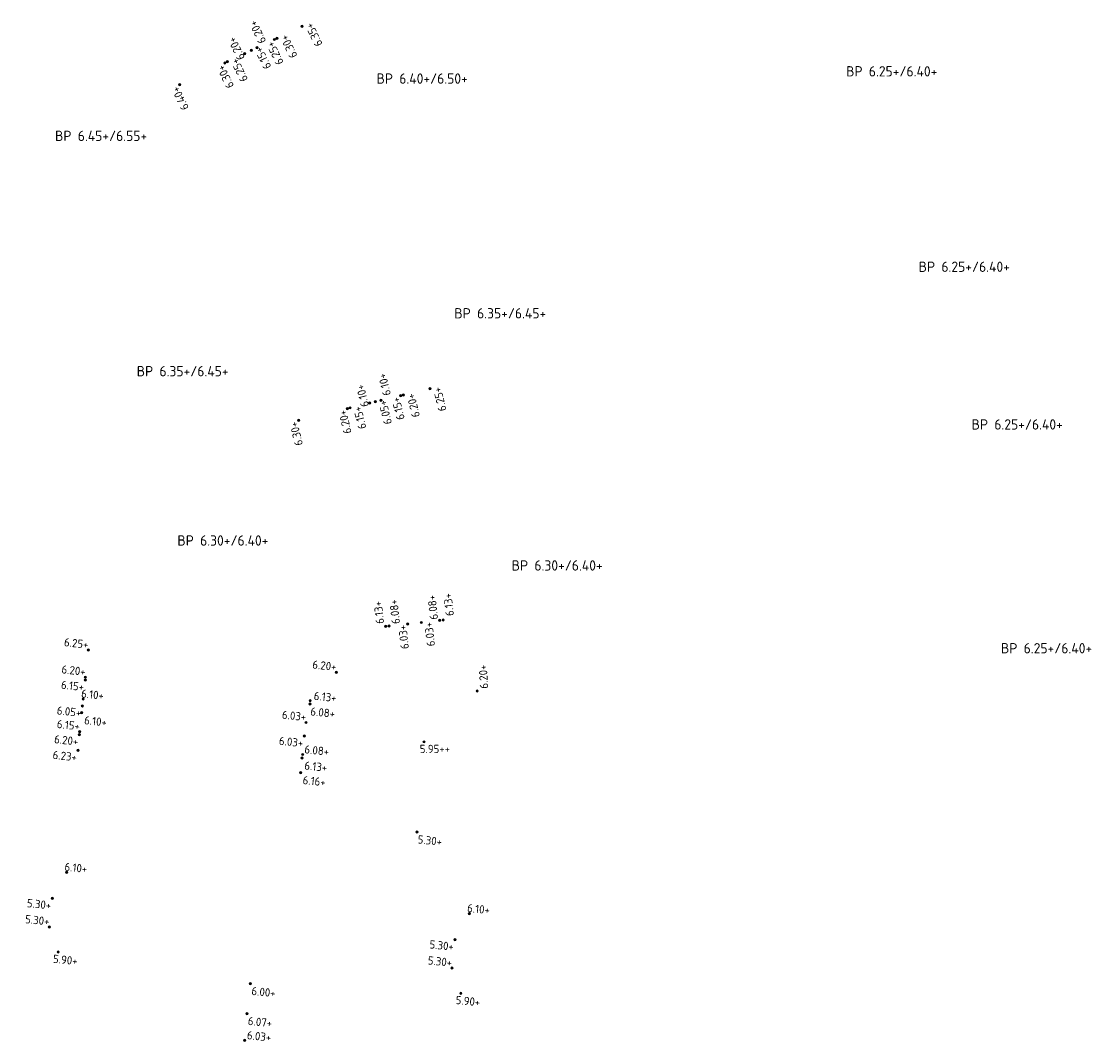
# Model space of a CAD drawing. Extents: x 168267 to 168723, y 448732 to 449595.
# Tile 10 of 32: x 168629 to 168723, y 448732 to 448821. Entities that reach past the tile are written whole.
import ezdxf
from ezdxf.enums import TextEntityAlignment as Align

# ---------------------------------------------------------------- set-up
doc = ezdxf.new("R2010")
doc.units = 0
doc.header["$MEASUREMENT"] = 0
doc.layers.add('B-PV-OG-SP_PEIL_0500_WEGPEIL-S', color=7, linetype='Continuous', lineweight=0, true_color=0xc80000)
for name, color, linetype, lineweight in [('N-PV-OG-SP_PEIL_0200_BOUWPEIL-T', 30, 'Continuous', 0), ('N-PV-OG-SP_PEIL_0500_KAVELPEIL-S', 140, 'Continuous', 0), ('N-PV-OG-SP_PEIL_0500_WEGPEIL-S', 210, 'Continuous', 0), ('N-PV-OG-SP_PEIL_0500_WEGPEIL_GOOT-S', 190, 'Continuous', 0), ('N-PV-OG-SP_PEIL_BOUWPEIL-S', 30, 'Continuous', 0)]:
    doc.layers.add(name, color=color, linetype=linetype, lineweight=lineweight)
doc.styles.add('NLCS-ISO', font='NLCS-ISO.ttf')

# ---------------------------------------------------------------- blocks, each defined once
blk = doc.blocks.new('*U5')
h = blk.add_hatch(color=256)
h.dxf.hatch_style = 1
edge = h.paths.add_edge_path()
edge.add_arc((0, 0), 0.25, 0, 360)
blk.add_circle((0, 0), 0.25)
at = {"ltscale": 0.1, "style": 'NLCS-ISO'}
blk.add_attdef('NAP', text='', height=1.8, dxfattribs=at).set_placement((4.412337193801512, -2.986305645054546), align=Align.BOTTOM_RIGHT)
blk = doc.blocks.new('*U7')
h = blk.add_hatch(color=256)
h.dxf.hatch_style = 1
edge = h.paths.add_edge_path()
edge.add_arc((0, 0), 0.25, 0, 360)
blk.add_circle((0, 0), 0.25)
at = {"ltscale": 0.1, "style": 'NLCS-ISO'}
blk.add_attdef('NAP', text='', height=1.8, dxfattribs=at).set_placement((-0.09233719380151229, -2.986305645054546), align=Align.BOTTOM_RIGHT)
blk = doc.blocks.new('SOG-PEIL_HD-SO')
h = blk.add_hatch(color=256)
h.dxf.hatch_style = 1
edge = h.paths.add_edge_path()
edge.add_arc((0, 0), 0.25, 0, 360)
blk.add_circle((0, 0), 0.25)
at = {"ltscale": 0.1, "style": 'NLCS-ISO'}
blk.add_attdef('NAP', text='', height=1.8, dxfattribs=at).set_placement((-0.0923371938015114, -0.2536943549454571), align=Align.BOTTOM_RIGHT)
blk = doc.blocks.new('*U3')
h = blk.add_hatch(color=256)
h.dxf.hatch_style = 1
edge = h.paths.add_edge_path()
edge.add_arc((0, 0), 0.25, 0, 360)
blk.add_circle((0, 0), 0.25)
at = {"ltscale": 0.1, "style": 'NLCS-ISO'}
blk.add_attdef('NAP', text='', height=1.8, dxfattribs=at).set_placement((-0.09233719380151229, -2.986305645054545), align=Align.BOTTOM_RIGHT)
blk = doc.blocks.new('*U4')
h = blk.add_hatch(color=256)
h.dxf.hatch_style = 1
edge = h.paths.add_edge_path()
edge.add_arc((0, 0), 0.25, 0, 360)
blk.add_circle((0, 0), 0.25)
at = {"ltscale": 0.1, "style": 'NLCS-ISO'}
blk.add_attdef('NAP', text='', height=1.8, dxfattribs=at).set_placement((4.412337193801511, -0.2536943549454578), align=Align.BOTTOM_RIGHT)
blk = doc.blocks.new('*U17')
h = blk.add_hatch(color=256)
h.dxf.hatch_style = 1
edge = h.paths.add_edge_path()
edge.add_arc((0, 0), 0.25, 0, 360)
blk.add_circle((0, 0), 0.25)
at = {"ltscale": 0.1, "style": 'NLCS-ISO'}
blk.add_attdef('NAP', text='', height=1.8, dxfattribs=at).set_placement((4.41233719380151, -2.986305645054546), align=Align.BOTTOM_RIGHT)
blk = doc.blocks.new('*U15')
h = blk.add_hatch(color=256)
h.dxf.hatch_style = 1
edge = h.paths.add_edge_path()
edge.add_arc((0, 0), 0.25, 0, 360)
blk.add_circle((0, 0), 0.25)
at = {"ltscale": 0.1, "style": 'NLCS-ISO'}
blk.add_attdef('NAP', text='', height=1.8, dxfattribs=at).set_placement((4.412337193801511, -0.253694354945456), align=Align.BOTTOM_RIGHT)
blk = doc.blocks.new('SOG-PEIL_BOUWPEIL-SO')
at = {"layer": 'Defpoints'}
blk.add_point((0, 0), dxfattribs=at)
at = {"layer": 'N-PV-OG-SP_PEIL_0200_BOUWPEIL-T', "style": 'NLCS-ISO'}
for tag, p in [('BOUWPEIL-DEF', (-4.400687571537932e-16, 0)), ('BOUWPEIL-SP', (-7.267471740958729e-17, 0))]:
    blk.add_attdef(tag, text='', height=0.9, dxfattribs=at).set_placement(p, align=Align.MIDDLE)
blk = doc.blocks.new('*U26')
h = blk.add_hatch(color=256)
h.dxf.hatch_style = 1
edge = h.paths.add_edge_path()
edge.add_arc((0, 0), 0.25, 0, 360)
blk.add_circle((0, 0), 0.25)
at = {"ltscale": 0.1, "style": 'NLCS-ISO'}
blk.add_attdef('NAP', text='', height=1.8, dxfattribs=at).set_placement((-0.09233719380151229, -2.986305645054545), align=Align.BOTTOM_RIGHT)
blk = doc.blocks.new('*U25')
h = blk.add_hatch(color=256)
h.dxf.hatch_style = 1
edge = h.paths.add_edge_path()
edge.add_arc((0, 0), 0.25, 0, 360)
blk.add_circle((0, 0), 0.25)
at = {"ltscale": 0.1, "style": 'NLCS-ISO'}
blk.add_attdef('NAP', text='', height=1.8, dxfattribs=at).set_placement((-0.0923371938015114, -0.2536943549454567), align=Align.BOTTOM_RIGHT)
blk = doc.blocks.new('*U18')
h = blk.add_hatch(color=256)
h.dxf.hatch_style = 1
edge = h.paths.add_edge_path()
edge.add_arc((0, 0), 0.25, 0, 360)
blk.add_circle((0, 0), 0.25)
at = {"ltscale": 0.1, "style": 'NLCS-ISO'}
blk.add_attdef('NAP', text='', height=1.8, dxfattribs=at).set_placement((-0.0923371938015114, -0.2536943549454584), align=Align.BOTTOM_RIGHT)
blk = doc.blocks.new('*U34')
h = blk.add_hatch(color=256)
h.dxf.hatch_style = 1
edge = h.paths.add_edge_path()
edge.add_arc((0, 0), 0.25, 0, 360)
blk.add_circle((0, 0), 0.25)
at = {"ltscale": 0.1, "style": 'NLCS-ISO'}
blk.add_attdef('NAP', text='', height=1.8, dxfattribs=at).set_placement((4.412337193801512, -2.986305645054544), align=Align.BOTTOM_RIGHT)
blk = doc.blocks.new('*U14')
h = blk.add_hatch(color=256)
h.dxf.hatch_style = 1
edge = h.paths.add_edge_path()
edge.add_arc((0, 0), 0.25, 0, 360)
blk.add_circle((0, 0), 0.25)
at = {"ltscale": 0.1, "style": 'NLCS-ISO'}
blk.add_attdef('NAP', text='', height=1.8, dxfattribs=at).set_placement((-0.09233719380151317, -0.2536943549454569), align=Align.BOTTOM_RIGHT)

msp = doc.modelspace()

# ---------------------------------------------------------------- block references
at = {"layer": 'B-PV-OG-SP_PEIL_0500_WEGPEIL-S'}
ref = msp.add_blockref('*U17', (168649.0140951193, 448737.2506629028, 6.004845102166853), dxfattribs=dict(at, xscale=0.4000000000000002, yscale=0.4000000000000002, zscale=0.4000000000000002, rotation=354.2057805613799))
ref.add_attrib('NAP', '6.00+', dxfattribs={"layer": '0', "ltscale": 0.1, "height": 0.7200000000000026, "rotation": 354.205780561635, "style": 'NLCS-ISO'}).set_placement((168651.1508436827, 448735.8331811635, 6.004845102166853), align=Align.BOTTOM_RIGHT)
ref = msp.add_blockref('*U17', (168648.7093904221, 448734.6301508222, 6.004845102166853), dxfattribs=dict(at, xscale=0.4000000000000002, yscale=0.4000000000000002, zscale=0.4000000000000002, rotation=354.2057805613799))
ref.add_attrib('NAP', '6.07+', dxfattribs={"layer": '0', "ltscale": 0.1, "height": 0.7200000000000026, "rotation": 354.205780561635, "style": 'NLCS-ISO'}).set_placement((168650.8461389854, 448733.2126690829, 6.004845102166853), align=Align.BOTTOM_RIGHT)
ref = msp.add_blockref('*U15', (168648.5224344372, 448732.2989331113), dxfattribs=dict(at, xscale=0.4000000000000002, yscale=0.4000000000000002, zscale=0.4000000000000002, rotation=354.2057805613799))
ref.add_attrib('NAP', '6.03+', dxfattribs={"layer": '0', "ltscale": 0.1, "height": 0.7200000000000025, "rotation": 354.205780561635, "style": 'NLCS-ISO'}).set_placement((168650.7695323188, 448731.9689114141), align=Align.BOTTOM_RIGHT)
at = {"layer": 'N-PV-OG-SP_PEIL_0500_KAVELPEIL-S'}
for name, p, xscale, yscale, zscale, rotation, values in [('*U3', (168653.521103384, 448820.8432160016), 0.3999999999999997, 0.3999999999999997, 0.3999999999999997, 115.4308891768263, {'NAP': '6.35+'}), ('SOG-PEIL_HD-SO', (168642.8241920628, 448815.7525695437), 0.3999999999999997, 0.3999999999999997, 0.3999999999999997, 115.4308891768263, {'NAP': '6.40+'}), ('*U3', (168664.6888009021, 448789.201023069), 0.4000000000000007, 0.4000000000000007, 0.4000000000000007, 103.5348407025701, {'NAP': '6.25+'}), ('SOG-PEIL_HD-SO', (168653.2162815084, 448786.4403435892), 0.4000000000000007, 0.4000000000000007, 0.4000000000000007, 103.5348407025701, {'NAP': '6.30+'}), ('SOG-PEIL_HD-SO', (168634.8546951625, 448766.374720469), 0.4, 0.4, 0.4, 353.9924008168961, {'NAP': '6.25+'}), ('*U18', (168656.514219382, 448764.4272934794), 0.4, 0.4, 0.4, 353.9617783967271, {'NAP': '6.20+'})]:
    msp.add_blockref(name, p, dxfattribs=dict(at, xscale=xscale, yscale=yscale, zscale=zscale, rotation=rotation)).add_auto_attribs(values)
ref = msp.add_blockref('*U34', (168668.8163596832, 448762.800655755), dxfattribs=dict(at, xscale=0.3999999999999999, yscale=0.3999999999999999, zscale=0.3999999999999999, rotation=93.39474093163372))
ref.add_attrib('NAP', '6.20+', dxfattribs={"layer": '0', "ltscale": 0.1, "height": 0.7200000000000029, "rotation": 93.39474092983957, "style": 'NLCS-ISO'}).set_placement((168669.8744314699, 448765.1363425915), align=Align.BOTTOM_RIGHT)
at = {"layer": 'N-PV-OG-SP_PEIL_0500_WEGPEIL-S'}
ref = msp.add_blockref('*U5', (168649.5974710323, 448818.9732359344), dxfattribs=dict(at, xscale=0.3999999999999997, yscale=0.3999999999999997, zscale=0.3999999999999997, rotation=115.4308891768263))
ref.add_attrib('NAP', '6.20+', dxfattribs={"layer": '0', "ltscale": 0.1, "height": 0.7200000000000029, "rotation": 115.4308891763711, "style": 'NLCS-ISO'}).set_placement((168649.7019180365, 448821.5352741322), align=Align.BOTTOM_RIGHT)
for name, p, xscale, yscale, zscale, rotation, values in [('*U4', (168648.5137463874, 448818.4579293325), 0.3999999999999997, 0.3999999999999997, 0.3999999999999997, 115.4308891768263, {'NAP': '6.20+'}), ('SOG-PEIL_HD-SO', (168651.1056544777, 448819.6903709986), 0.3999999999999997, 0.3999999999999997, 0.3999999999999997, 115.4308891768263, {'NAP': '6.25+'}), ('*U3', (168651.3314304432, 448819.7977265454), 0.3999999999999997, 0.3999999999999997, 0.3999999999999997, 115.4308891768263, {'NAP': '6.30+'}), ('SOG-PEIL_HD-SO', (168646.7797868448, 448817.6334386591), 0.3999999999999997, 0.3999999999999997, 0.3999999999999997, 115.4308891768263, {'NAP': '6.30+'}), ('*U3', (168647.0044892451, 448817.7430237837), 0.3999999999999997, 0.3999999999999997, 0.3999999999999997, 115.4308891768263, {'NAP': '6.25+'}), ('*U4', (168659.4385391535, 448787.9381786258), 0.4000000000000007, 0.4000000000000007, 0.4000000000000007, 103.5348407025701, {'NAP': '6.10+'}), ('SOG-PEIL_HD-SO', (168662.1316100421, 448788.5864603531), 0.4000000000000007, 0.4000000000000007, 0.4000000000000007, 103.5348407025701, {'NAP': '6.15+'}), ('*U3', (168662.3746669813, 448788.6449695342), 0.4000000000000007, 0.4000000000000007, 0.4000000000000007, 103.5348407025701, {'NAP': '6.20+'}), ('SOG-PEIL_HD-SO', (168657.474638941, 448787.4654244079), 0.4000000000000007, 0.4000000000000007, 0.4000000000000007, 103.5348407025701, {'NAP': '6.20+'}), ('*U3', (168657.7171049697, 448787.5263365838), 0.4000000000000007, 0.4000000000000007, 0.4000000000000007, 103.5348407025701, {'NAP': '6.15+'}), ('*U25', (168662.7455487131, 448768.6552062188), 0.399999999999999, 0.399999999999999, 0.399999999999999, 96.0961027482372, {'NAP': '6.03+'}), ('*U26', (168663.9390067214, 448768.779468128), 0.399999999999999, 0.399999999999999, 0.399999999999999, 96.0961027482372, {'NAP': '6.03+'}), ('SOG-PEIL_HD-SO', (168634.6056037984, 448764.0077914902), 0.4, 0.4, 0.4, 353.9924008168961, {'NAP': '6.20+'}), ('*U3', (168634.5819009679, 448763.7589175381), 0.4, 0.4, 0.4, 353.9924008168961, {'NAP': '6.15+'}), ('*U4', (168634.4046561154, 448762.0983359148), 0.4, 0.4, 0.4, 353.9924008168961, {'NAP': '6.10+'}), ('*U25', (168653.8726528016, 448760.0495588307), 0.4000000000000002, 0.4000000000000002, 0.4000000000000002, 354.2057805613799, {'NAP': '6.03+'}), ('SOG-PEIL_HD-SO', (168634.1042812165, 448759.2440978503), 0.4, 0.4, 0.4, 353.9924008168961, {'NAP': '6.15+'}), ('*U3', (168634.0781161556, 448758.9954708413), 0.4, 0.4, 0.4, 353.9924008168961, {'NAP': '6.20+'}), ('*U26', (168653.7217161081, 448758.8588163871), 0.4000000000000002, 0.4000000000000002, 0.4000000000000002, 354.2057805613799, {'NAP': '6.03+'}), ('*U3', (168633.9578226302, 448757.6205095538), 0.4, 0.4, 0.4, 353.9924008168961, {'NAP': '6.23+'}), ('*U15', (168632.9535829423, 448746.9668410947), 0.4000000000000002, 0.4000000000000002, 0.4000000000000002, 354.2057805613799, {'NAP': '6.10+'}), ('*U3', (168631.7078903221, 448744.6846820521), 0.4000000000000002, 0.4000000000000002, 0.4000000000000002, 354.2057805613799, {'NAP': '5.30+'}), ('*U15', (168668.1218812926, 448743.3663446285), 0.4000000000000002, 0.4000000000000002, 0.4000000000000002, 354.2057805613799, {'NAP': '6.10+'}), ('*U14', (168631.4462397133, 448742.1984119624), 0.4000000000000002, 0.4000000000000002, 0.4000000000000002, 354.2057805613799, {'NAP': '5.30+'}), ('*U3', (168666.8761886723, 448741.0841855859), 0.4000000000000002, 0.4000000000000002, 0.4000000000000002, 354.2057805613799, {'NAP': '5.30+'}), ('*U17', (168632.2209612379, 448740.0052848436), 0.4000000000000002, 0.4000000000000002, 0.4000000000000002, 354.2057805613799, {'NAP': '5.90+'}), ('*U14', (168666.6145380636, 448738.5979154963), 0.4000000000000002, 0.4000000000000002, 0.4000000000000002, 354.2057805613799, {'NAP': '5.30+'}), ('*U17', (168667.3892595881, 448736.4047883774), 0.4000000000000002, 0.4000000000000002, 0.4000000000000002, 354.2057805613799, {'NAP': '5.90+'})]:
    msp.add_blockref(name, p, dxfattribs=dict(at, xscale=xscale, yscale=yscale, zscale=zscale, rotation=rotation)).add_auto_attribs(values)
ref = msp.add_blockref('*U5', (168660.4107669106, 448788.1722153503), dxfattribs=dict(at, xscale=0.4000000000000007, yscale=0.4000000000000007, zscale=0.4000000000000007, rotation=103.5348407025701))
ref.add_attrib('NAP', '6.10+', dxfattribs={"layer": '0', "ltscale": 0.1, "height": 0.720000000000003, "rotation": 103.5348407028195, "style": 'NLCS-ISO'}).set_placement((168661.041100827, 448790.6576988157), align=Align.BOTTOM_RIGHT)
ref = msp.add_blockref('*U15', (168660.8368562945, 448768.4383000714), dxfattribs=dict(at, xscale=0.399999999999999, yscale=0.399999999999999, zscale=0.399999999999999, rotation=96.0961027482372))
ref.add_attrib('NAP', '6.13+', dxfattribs={"layer": '0', "ltscale": 0.1, "height": 0.7200000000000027, "rotation": 96.09610274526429, "style": 'NLCS-ISO'}).set_placement((168660.6968073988, 448770.7051810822), align=Align.BOTTOM_RIGHT)
ref = msp.add_blockref('*U17', (168661.1215069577, 448768.4706481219), dxfattribs=dict(at, xscale=0.399999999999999, yscale=0.399999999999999, zscale=0.399999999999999, rotation=96.0961027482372))
ref.add_attrib('NAP', '6.08+', dxfattribs={"layer": '0', "ltscale": 0.1, "height": 0.7200000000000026, "rotation": 96.09610274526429, "style": 'NLCS-ISO'}).set_placement((168662.0683215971, 448770.8536065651), align=Align.BOTTOM_RIGHT)
ref = msp.add_blockref('*U15', (168665.5339350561, 448768.9720818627), dxfattribs=dict(at, xscale=0.399999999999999, yscale=0.399999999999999, zscale=0.399999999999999, rotation=96.0961027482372))
ref.add_attrib('NAP', '6.08+', dxfattribs={"layer": '0', "ltscale": 0.1, "height": 0.7200000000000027, "rotation": 96.09610274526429, "style": 'NLCS-ISO'}).set_placement((168665.3938861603, 448771.2389628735), align=Align.BOTTOM_RIGHT)
ref = msp.add_blockref('*U5', (168665.8468676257, 448769.0076439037), dxfattribs=dict(at, xscale=0.399999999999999, yscale=0.399999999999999, zscale=0.399999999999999, rotation=96.0961027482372))
ref.add_attrib('NAP', '6.13+', dxfattribs={"layer": '0', "ltscale": 0.1, "height": 0.7200000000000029, "rotation": 96.09610274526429, "style": 'NLCS-ISO'}).set_placement((168666.7936822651, 448771.3906023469), align=Align.BOTTOM_RIGHT)
ref = msp.add_blockref('*U15', (168654.2312823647, 448761.9424200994), dxfattribs=dict(at, xscale=0.4000000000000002, yscale=0.4000000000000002, zscale=0.4000000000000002, rotation=354.2057805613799))
ref.add_attrib('NAP', '6.13+', dxfattribs={"layer": '0', "ltscale": 0.1, "height": 0.7200000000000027, "rotation": 354.205780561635, "style": 'NLCS-ISO'}).set_placement((168656.4783802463, 448761.612398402), align=Align.BOTTOM_RIGHT)
ref = msp.add_blockref('*U17', (168654.2074050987, 448761.6569168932), dxfattribs=dict(at, xscale=0.4000000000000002, yscale=0.4000000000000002, zscale=0.4000000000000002, rotation=354.2057805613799))
ref.add_attrib('NAP', '6.08+', dxfattribs={"layer": '0', "ltscale": 0.1, "height": 0.7200000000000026, "rotation": 354.205780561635, "style": 'NLCS-ISO'}).set_placement((168656.344153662, 448760.239435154), align=Align.BOTTOM_RIGHT)
ref = msp.add_blockref('*U5', (168634.2790638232, 448760.9049262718), dxfattribs=dict(at, xscale=0.4, yscale=0.4, zscale=0.4, rotation=353.9924008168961))
ref.add_attrib('NAP', '6.10+', dxfattribs={"layer": '0', "ltscale": 0.1, "height": 0.720000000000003, "rotation": 353.9924008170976, "style": 'NLCS-ISO'}).set_placement((168636.4105186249, 448759.4794967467), align=Align.BOTTOM_RIGHT)
ref = msp.add_blockref('*U15', (168653.5786377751, 448757.2557538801), dxfattribs=dict(at, xscale=0.4000000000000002, yscale=0.4000000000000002, zscale=0.4000000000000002, rotation=354.2057805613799))
ref.add_attrib('NAP', '6.08+', dxfattribs={"layer": '0', "ltscale": 0.1, "height": 0.7200000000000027, "rotation": 354.205780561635, "style": 'NLCS-ISO'}).set_placement((168655.8257356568, 448756.9257321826), align=Align.BOTTOM_RIGHT)
ref = msp.add_blockref('*U5', (168653.5233707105, 448756.9457670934), dxfattribs=dict(at, xscale=0.4000000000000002, yscale=0.4000000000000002, zscale=0.4000000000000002, rotation=354.2057805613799))
ref.add_attrib('NAP', '6.13+', dxfattribs={"layer": '0', "ltscale": 0.1, "height": 0.7200000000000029, "rotation": 354.2057805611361, "style": 'NLCS-ISO'}).set_placement((168655.6601192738, 448755.5282853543), align=Align.BOTTOM_RIGHT)
ref = msp.add_blockref('*U5', (168653.3894055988, 448755.6727968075), dxfattribs=dict(at, xscale=0.4000000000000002, yscale=0.4000000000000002, zscale=0.4000000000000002, rotation=354.2057805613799))
ref.add_attrib('NAP', '6.16+', dxfattribs={"layer": '0', "ltscale": 0.1, "height": 0.7200000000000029, "rotation": 354.2057805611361, "style": 'NLCS-ISO'}).set_placement((168655.5261541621, 448754.2553150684), align=Align.BOTTOM_RIGHT)
at = {"layer": 'N-PV-OG-SP_PEIL_0500_WEGPEIL_GOOT-S'}
for p, xscale, yscale, zscale, rotation, values in [((168649.0975492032, 448818.7355251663), 0.4000000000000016, 0.4000000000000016, 0.4000000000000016, 115.43, {'NAP': '6.15+'}), ((168659.9237893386, 448788.05878221), 0.4000000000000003, 0.4000000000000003, 0.4000000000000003, 103.53, {'NAP': '6.05+'}), ((168634.3418599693, 448761.5016310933), 0.4, 0.4, 0.4, 353.9900000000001, {'NAP': '6.05+'})]:
    msp.add_blockref('*U7', p, dxfattribs=dict(at, xscale=xscale, yscale=yscale, zscale=zscale, rotation=rotation)).add_auto_attribs(values)
ref = msp.add_blockref('*U5', (168664.1771010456, 448758.3618237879), dxfattribs=dict(at, xscale=0.4, yscale=0.4, zscale=0.4))
ref.add_attrib('NAP', '5.95++', dxfattribs={"layer": '0', "ltscale": 0.1, "height": 0.7200000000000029, "rotation": 2.292849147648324e-09, "style": 'NLCS-ISO'}).set_placement((168666.4460359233, 448757.1673015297), align=Align.BOTTOM_RIGHT)
ref = msp.add_blockref('*U5', (168663.5505948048, 448750.4850357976), dxfattribs=dict(at, xscale=0.4, yscale=0.4, zscale=0.4, rotation=353.992407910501))
ref.add_attrib('NAP', '5.30+', dxfattribs={"layer": '0', "ltscale": 0.1, "height": 0.7200000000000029, "rotation": 353.9924079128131, "style": 'NLCS-ISO'}).set_placement((168665.6820497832, 448749.0596065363), align=Align.BOTTOM_RIGHT)
at = {"layer": 'N-PV-OG-SP_PEIL_BOUWPEIL-S'}
ref = msp.add_blockref('SOG-PEIL_BOUWPEIL-SO', (168705.023739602, 448816.9126906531), dxfattribs=at)
ref.add_attrib('BOUWPEIL-SP', 'BP 6.25+/6.40+', dxfattribs={"layer": 'N-PV-OG-SP_PEIL_0200_BOUWPEIL-T', "height": 0.8999999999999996, "style": 'NLCS-ISO'}).set_placement((168705.023739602, 448816.9126906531), align=Align.MIDDLE)
ref = msp.add_blockref('SOG-PEIL_BOUWPEIL-SO', (168664.0110367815, 448816.2805832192), dxfattribs=at)
ref.add_attrib('BOUWPEIL-SP', 'BP 6.40+/6.50+', dxfattribs={"layer": 'N-PV-OG-SP_PEIL_0200_BOUWPEIL-T', "height": 0.8999999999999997, "style": 'NLCS-ISO'}).set_placement((168664.0110367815, 448816.2805832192), align=Align.MIDDLE)
ref = msp.add_blockref('SOG-PEIL_BOUWPEIL-SO', (168635.9696118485, 448811.2770600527), dxfattribs=at)
ref.add_attrib('BOUWPEIL-SP', 'BP 6.45+/6.55+', dxfattribs={"layer": 'N-PV-OG-SP_PEIL_0200_BOUWPEIL-T', "height": 0.8999999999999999, "style": 'NLCS-ISO'}).set_placement((168635.9696118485, 448811.2770600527), align=Align.MIDDLE)
ref = msp.add_blockref('SOG-PEIL_BOUWPEIL-SO', (168711.3602493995, 448799.847929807), dxfattribs=at)
ref.add_attrib('BOUWPEIL-SP', 'BP 6.25+/6.40+', dxfattribs={"layer": 'N-PV-OG-SP_PEIL_0200_BOUWPEIL-T', "height": 0.8999999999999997, "style": 'NLCS-ISO'}).set_placement((168711.3602493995, 448799.847929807), align=Align.MIDDLE)
ref = msp.add_blockref('SOG-PEIL_BOUWPEIL-SO', (168670.8338921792, 448795.7820281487), dxfattribs=at)
ref.add_attrib('BOUWPEIL-SP', 'BP 6.35+/6.45+', dxfattribs={"layer": 'N-PV-OG-SP_PEIL_0200_BOUWPEIL-T', "height": 0.8999999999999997, "style": 'NLCS-ISO'}).set_placement((168670.8338921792, 448795.7820281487), align=Align.MIDDLE)
ref = msp.add_blockref('SOG-PEIL_BOUWPEIL-SO', (168643.0933735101, 448790.7296104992), dxfattribs=at)
ref.add_attrib('BOUWPEIL-SP', 'BP 6.35+/6.45+', dxfattribs={"layer": 'N-PV-OG-SP_PEIL_0200_BOUWPEIL-T', "height": 0.8999999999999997, "style": 'NLCS-ISO'}).set_placement((168643.0933735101, 448790.7296104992), align=Align.MIDDLE)
ref = msp.add_blockref('SOG-PEIL_BOUWPEIL-SO', (168715.9831398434, 448786.077804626), dxfattribs=at)
ref.add_attrib('BOUWPEIL-SP', 'BP 6.25+/6.40+', dxfattribs={"layer": 'N-PV-OG-SP_PEIL_0200_BOUWPEIL-T', "height": 0.8999999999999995, "style": 'NLCS-ISO'}).set_placement((168715.9831398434, 448786.077804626), align=Align.MIDDLE)
ref = msp.add_blockref('SOG-PEIL_BOUWPEIL-SO', (168646.6073866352, 448775.9430427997), dxfattribs=at)
ref.add_attrib('BOUWPEIL-SP', 'BP 6.30+/6.40+', dxfattribs={"layer": 'N-PV-OG-SP_PEIL_0200_BOUWPEIL-T', "height": 0.9, "style": 'NLCS-ISO'}).set_placement((168646.6073866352, 448775.9430427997), align=Align.MIDDLE)
ref = msp.add_blockref('SOG-PEIL_BOUWPEIL-SO', (168675.8035853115, 448773.7637208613), dxfattribs=at)
ref.add_attrib('BOUWPEIL-SP', 'BP 6.30+/6.40+', dxfattribs={"layer": 'N-PV-OG-SP_PEIL_0200_BOUWPEIL-T', "height": 0.9, "style": 'NLCS-ISO'}).set_placement((168675.8035853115, 448773.7637208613), align=Align.MIDDLE)
ref = msp.add_blockref('SOG-PEIL_BOUWPEIL-SO', (168718.545999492, 448766.5354588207), dxfattribs=at)
ref.add_attrib('BOUWPEIL-SP', 'BP 6.25+/6.40+', dxfattribs={"layer": 'N-PV-OG-SP_PEIL_0200_BOUWPEIL-T', "height": 0.8999999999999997, "style": 'NLCS-ISO'}).set_placement((168718.545999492, 448766.5354588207), align=Align.MIDDLE)

doc.saveas('drawing.dxf')
